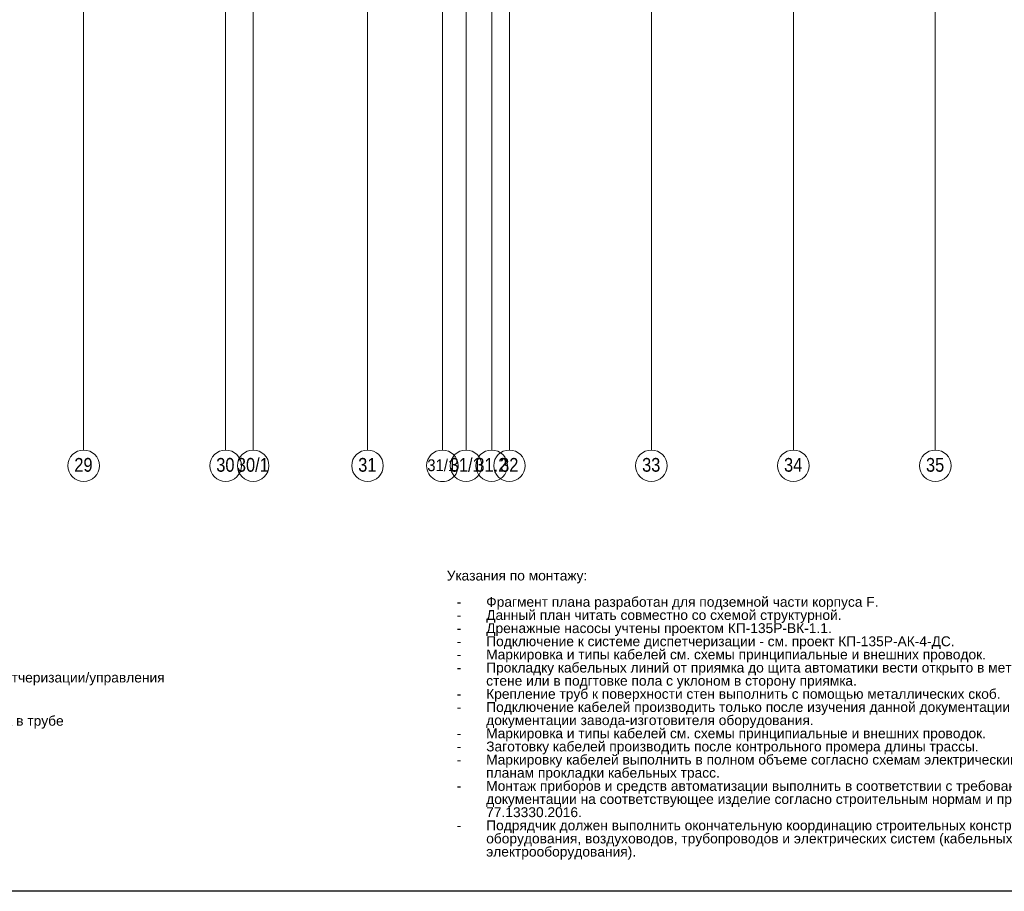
# Model space of a CAD drawing. Header units: millimetres. Extents: x -111 to 116289, y -9307 to 73893.
# Tile 50 of 128: x 65951 to 90923, y -9307 to 12797. Entities that reach past the tile are written whole.
import ezdxf

# ---------------------------------------------------------------- set-up
doc = ezdxf.new("R2010")
doc.units = ezdxf.units.MM
doc.linetypes.add('ADSK_Линия сетки', pattern=[25, 20, -2.5, 0, -2.5])
doc.linetypes.add('ADSK_Линия сетки_2_', pattern=[25, 20, -2.5, 0, -2.5])
doc.layers.add('UNPLOTTED', color=2, linetype='Continuous', plot=False)
doc.layers.add('Оси', color=7, linetype='Continuous', lineweight=9)
doc.styles.add('Arial', font='arial.ttf', dxfattribs={"width": 0.85, "height": 350})
doc.styles.add('Arial_1', font='arial.ttf', dxfattribs={"width": 0.9, "height": 300})
doc.styles.add('CP.Text', font='arial.ttf')

# ---------------------------------------------------------------- blocks, each defined once
blk = doc.blocks.new('Ось сетки - Диаметр 8 мм-596476-Оборудование_B2_-11_400__На лист секция 5_-11_400')
at = {"layer": 'Оси', "color": 254, "lineweight": 20, "true_color": 0xcccccc}
for start, end in [(360, 180), (180, 360)]:
    blk.add_arc((0, 0), 4, start, end, dxfattribs=at)
blk = doc.blocks.new('135_SLK_GD_KR_rvt-1-Оборудование_B2_-11_400__На лист секция 5_-11_400')
at = {"layer": 'Оси', "color": 254, "linetype": 'ADSK_Линия сетки_2_', "true_color": 0xe5e5e5}
blk.add_line((-13002910, -9259215), (-13002910, -9329530), dxfattribs=at)
at = {"layer": 'Оси', "color": 254, "lineweight": 5, "true_color": 0xe5e5e5, "xscale": 99.99999999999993, "yscale": 99.99999999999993, "zscale": 99.99999999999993, "rotation": 180}
blk.add_blockref('Ось сетки - Диаметр 8 мм-596476-Оборудование_B2_-11_400__На лист секция 5_-11_400', (-13002910, -9329930), dxfattribs=at)
at = {"layer": 'Оси', "color": 254, "true_color": 0xcccccc, "insert": (-13003295, -9329766), "char_height": 300, "width": 909.11, "attachment_point": 1, "style": 'Arial_1'}
blk.add_mtext('31/1', dxfattribs=at)
blk = doc.blocks.new('Ось сетки - Круг_Ø8 мм-6577-Оборудование_B2_-11_400__На лист секция 5_-11_400')
at = {"layer": 'Оси', "color": 253, "lineweight": 20, "true_color": 0xaaaaaa}
for start, end in [(360, 180), (180, 360)]:
    blk.add_arc((0, 0), 4, start, end, dxfattribs=at)
blk = doc.blocks.new('A$Cffbd38bb')
at = {"layer": 'Оси', "color": 253, "linetype": 'ADSK_Линия сетки', "true_color": 0xaaaaaa}
for p, q in [((65767, 800), (65767, 71114)), ((69367, 800), (69367, 71114)), ((70067, 800), (70067, 71114)), ((72967, 800), (72967, 71114)), ((75467, 800), (75467, 71114)), ((76117, 800), (76117, 71114)), ((76567, 800), (76567, 71114)), ((80167, 800), (80167, 71114)), ((83767, 800), (83767, 71114)), ((87367, 800), (87367, 71114))]:
    blk.add_line(p, q, dxfattribs=at)
at = {"lineweight": 5}
blk.add_blockref('135_SLK_GD_KR_rvt-1-Оборудование_B2_-11_400__На лист секция 5_-11_400', (13077777, 9330330), dxfattribs=at)
at = {"layer": 'Оси', "color": 253, "lineweight": 20, "true_color": 0xaaaaaa, "xscale": 99.99999999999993, "yscale": 99.99999999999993, "zscale": 99.99999999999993}
for p in [(65767, 400), (69367, 400), (70067, 400), (72967, 400), (75467, 400), (76117, 400), (76567, 400), (80167, 400), (83767, 400), (87367, 400)]:
    blk.add_blockref('Ось сетки - Круг_Ø8 мм-6577-Оборудование_B2_-11_400__На лист секция 5_-11_400', p, dxfattribs=at)
at = {"layer": 'Оси', "color": 253, "true_color": 0xaaaaaa, "char_height": 350, "attachment_point": 1, "style": 'Arial'}
for s, insert, width in [('29', (65531, 599), 572.4), ('30', (69131, 599), 572.4), ('30/1', (69654, 599), 1001.71), ('31', (72731, 599), 572.4), ('31/1', (75054, 599), 1001.71), ('31.2', (75704, 599), 1001.71), ('32', (76331, 599), 572.4), ('33', (79931, 599), 572.4), ('34', (83531, 599), 572.4), ('35', (87131, 599), 572.4)]:
    blk.add_mtext(s, dxfattribs=dict(at, insert=insert, width=width))
blk = doc.blocks.new('*U182')
at = {"layer": 'UNPLOTTED'}
blk.add_lwpolyline([(0, 832), (0, 0), (-1164, 0), (-1164, 831)], close=True, dxfattribs=at)

msp = doc.modelspace()

# ---------------------------------------------------------------- block references
msp.add_blockref('A$Cffbd38bb', (1806, 1084))
at = {"layer": 'UNPLOTTED', "xscale": 100, "yscale": 100, "zscale": 100}
msp.add_blockref('*U182', (116289, -9307), dxfattribs=at)

# ---------------------------------------------------------------- texts
at = {"char_height": 250, "style": 'CP.Text'}
for s, insert, width, attachment_point, line_spacing_factor in [('Указания по монтажу:\\P\\P\\pxi-3,l4,t4,81;-^IФрагмент плана разработан для подземной части корпуса F.\\P-^IДанный план читать совместно со схемой структурной.\\P-^IДренажные насосы учтены проектом КП-135Р-ВК-1.1.\\P-^IПодключение к системе диспетчеризации - см. проект КП-135Р-АК-4-ДС.\\P-^IМаркировка и типы кабелей см. схемы принципиальные и внешних проводок.\\P-^IПрокладку кабельных линий от приямка до щита автоматики вести открыто в металлических трубах по стене или в подгтовке пола с уклоном в сторону приямка. \\P-^IКрепление труб к поверхности стен выполнить с помощью металлических скоб.\\P-^IПодключение кабелей производить только после изучения данной документации и технической документации завода-изготовителя оборудования.\\P-^IМаркировка и типы кабелей см. схемы принципиальные и внешних проводок.\\P-^IЗаготовку кабелей производить после контрольного промера длины трассы.\\P-^IМаркировку кабелей выполнить в полном объеме согласно схемам электрическим принципиальным и планам прокладки кабельных трасс.\\P-^IМонтаж приборов и средств автоматизации выполнить в соответствии с требованиями эксплуатационной документации на соответствующее изделие согласно строительным нормам и правилам  СП 77.13330.2016.\\P-^IПодрядчик должен выполнить окончательную координацию строительных конструкций, вентиляционного оборудования, воздуховодов, трубопроводов и электрических систем (кабельных лотков, труб и электрооборудования).', (76783, -1175), 18480.49, 1, 0.8), ('- Щит диспетчеризации/управления', (63799, -3923), 7645.45, 4, 0.9), ('- Прокладка в трубе', (63811, -5021), 7645.45, 4, 0.9)]:
    msp.add_mtext(s, dxfattribs=dict(at, insert=insert, width=width, attachment_point=attachment_point, line_spacing_factor=line_spacing_factor))

doc.saveas('drawing.dxf')
